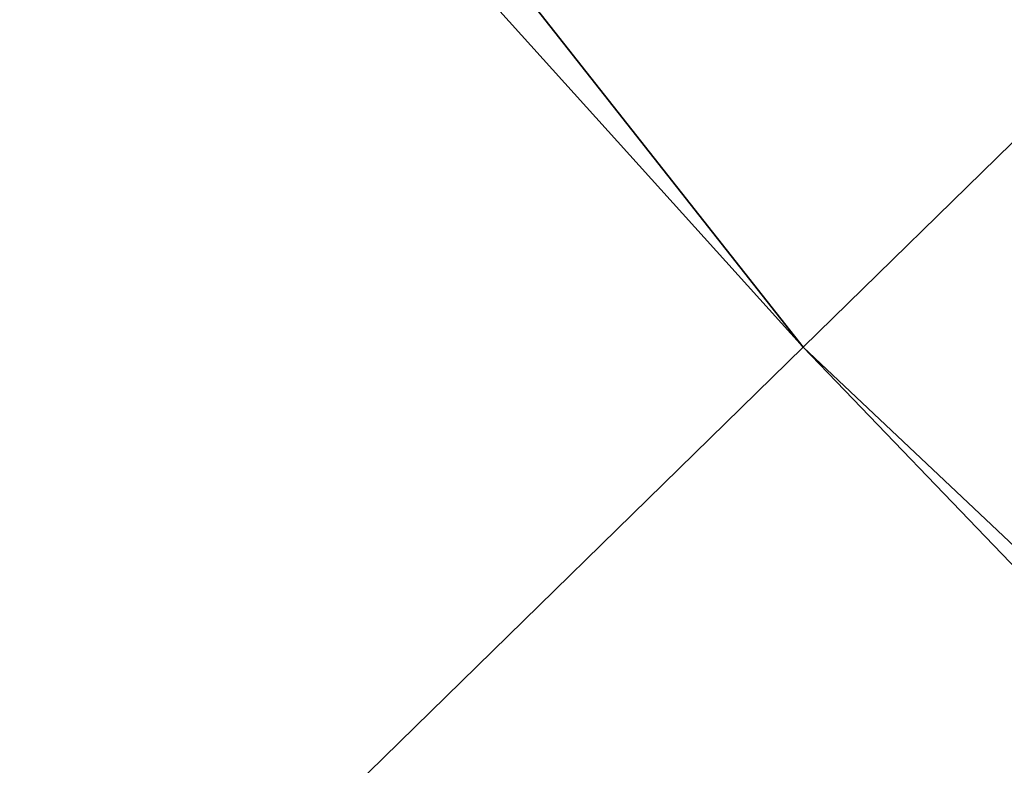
# Model space of a CAD drawing. Header units: millimetres. Extents: x -165 to 185, y -175 to 175.
# Tile 214 of 256: x -109.36763 to -109.36011, y -116.82745 to -116.82176. Entities that reach past the tile are written whole.
import ezdxf

# ---------------------------------------------------------------- set-up
doc = ezdxf.new("R2010")
doc.units = ezdxf.units.MM
doc.header["$LTSCALE"] = 25.4
doc.layers.get('0').update_dxf_attribs({"true_color": 0xff5454})

# ---------------------------------------------------------------- blocks, each defined once
blk = doc.blocks.new('CAMELEON-CANOPY-H-10275-10274.STL')
at = {"color": 0}
mesh = blk.add_polyface(dxfattribs=at)
corners = [(-117.6826172, -106.2562103, 0.1999992), (-109.3616486, -116.8242569, 0.4411535), (-118.3746567, -106.8316116, 0.4411535), (-108.7181473, -116.1950378, 0.1999992)]
mesh.append_faces([[corners[k] for k in face] for face in [(0, 1, 2), (1, 0, 3)]], dxfattribs={"vtx0": -1, "color": 0})
mesh = blk.add_polyface(dxfattribs=at)
corners = [(-118.3746567, -106.8316116, 0.4411535), (-109.8327103, -117.2848663, 1.0999992), (-118.881279, -107.2528305, 1.0999992), (-109.3616486, -116.8242569, 0.4411535)]
mesh.append_faces([[corners[k] for k in face] for face in [(0, 1, 2), (1, 0, 3)]], dxfattribs={"vtx0": -1, "color": 0})
mesh = blk.add_polyface(dxfattribs=at)
corners = [(-108.7181473, -116.1950378, 0.1999992), (-99.5737762, -126.0592499, 0.4411535), (-109.3616486, -116.8242569, 0.4411535), (-98.9829941, -125.3802948, 0.1999992)]
mesh.append_faces([[corners[k] for k in face] for face in [(0, 1, 2), (1, 0, 3)]], dxfattribs={"vtx0": -1, "color": 0})
mesh = blk.add_polyface(dxfattribs=at)
corners = [(-109.3616486, -116.8242569, 0.4411535), (-100.0062485, -126.5562744, 1.0999992), (-109.8327103, -117.2848663, 1.0999992), (-99.5737762, -126.0592499, 0.4411535)]
mesh.append_faces([[corners[k] for k in face] for face in [(0, 1, 2), (1, 0, 3)]], dxfattribs={"vtx0": -1, "color": 0})

msp = doc.modelspace()

# ---------------------------------------------------------------- block references
at = {"color": 250, "true_color": 0x262626}
msp.add_blockref('CAMELEON-CANOPY-H-10275-10274.STL', (0, 0), dxfattribs=at)

doc.saveas('drawing.dxf')
